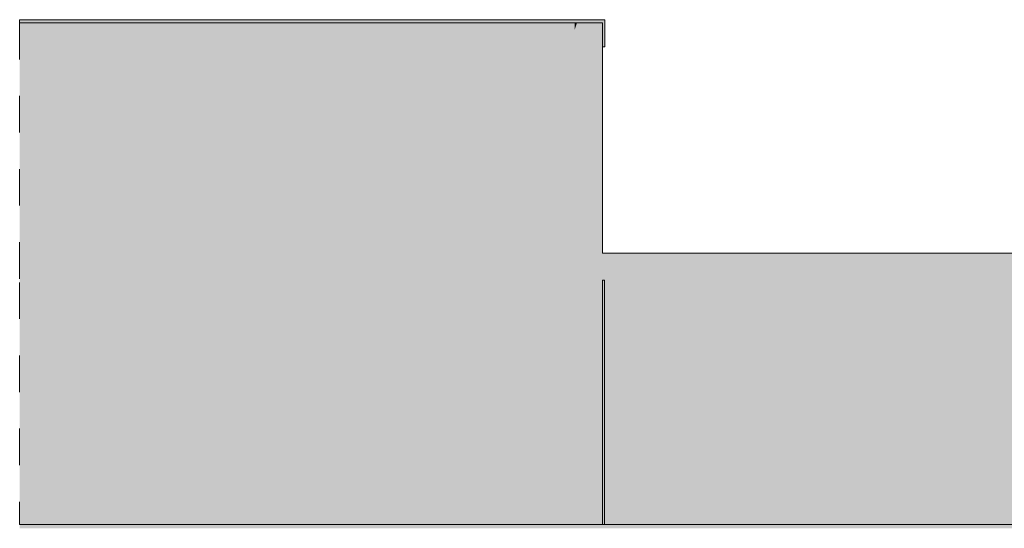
# Model space of a CAD drawing. Header units: centimetres. Extents: x -5472 to 10427, y -400 to 1902.
# Tile 1 of 91: x -5472 to -4124, y -5 to 690. Entities that reach past the tile are written whole.
import ezdxf

# ---------------------------------------------------------------- set-up
doc = ezdxf.new("R2010")
doc.units = ezdxf.units.CM
doc.header["$LTSCALE"] = 0.1
doc.header["$MEASUREMENT"] = 0
doc.linetypes.add('Przerywana długa', pattern=[1000, 500, -500])
for name, color, linetype in [('0_Teren', 7, 'Continuous'), ('2_stropy.ISTN', 7, 'Continuous'), ('2_ściany zewnętrzne.ISTN', 7, 'Continuous'), ('3_lądowisko_el 3D.K_IR', 7, 'Continuous'), ('3_wypełnienia.K_IR', 7, 'Continuous')]:
    doc.layers.add(name, color=color, linetype=linetype)

# ---------------------------------------------------------------- blocks, each defined once
blk = doc.blocks.new('ElemPrzekroju_15_1')
at = {"layer": '2_ściany zewnętrzne.ISTN', "linetype": 'Continuous', "lineweight": 0, "true_color": 0xffffff}
for points in [[(-4712, 686), (-4712, 331), (-4674, 331), (-4674, 686)], [(-4712, 686), (-4712, 676.3), (-4708.8, 686)]]:
    blk.add_hatch(color=7, dxfattribs=at).paths.add_polyline_path(points)
at = {"layer": '2_ściany zewnętrzne.ISTN', "color": 252, "linetype": 'Continuous', "lineweight": 0}
for p, q in [((-4712, 686), (-4674, 686)), ((-4674, 686), (-4674, 370.8)), ((-4674, 333.8), (-4674, 331))]:
    blk.add_line(p, q, dxfattribs=at)
blk = doc.blocks.new('ElemPrzekroju_16_1')
at = {"layer": '2_ściany zewnętrzne.ISTN', "linetype": 'Continuous', "lineweight": 0, "true_color": 0xffffff}
for points in [[(-5471.6, 686), (-5471.6, 331), (-4712, 331), (-4712, 686)], [(-5167.5, 331), (-4827.4, 331), (-4712, 676.3), (-4712, 686), (-5048.8, 686)]]:
    blk.add_hatch(color=7, dxfattribs=at).paths.add_polyline_path(points)
at = {"layer": '2_ściany zewnętrzne.ISTN', "color": 252, "linetype": 'Continuous', "lineweight": 0}
blk.add_line((-5471.6, 686), (-4712, 686), dxfattribs=at)
at = {"layer": '2_ściany zewnętrzne.ISTN', "color": 7, "linetype": 'Przerywana długa', "lineweight": 0}
blk.add_line((-5471.6, 686), (-5471.6, 331), dxfattribs=at)
blk = doc.blocks.new('ElemPrzekroju_17_1')
at = {"layer": '3_lądowisko_el 3D.K_IR', "linetype": 'Continuous', "lineweight": 0, "true_color": 0xffffff}
for points in [[(-5471.6, 690.2), (-5471.6, 686), (-4674, 686), (-4674, 653.2), (-4670.7, 653.2), (-4670.7, 690.2)], [(-5049.4, 686), (-4709.3, 686), (-4707.9, 690.2), (-5048, 690.2)]]:
    blk.add_hatch(color=7, dxfattribs=at).paths.add_polyline_path(points)
at = {"layer": '3_lądowisko_el 3D.K_IR', "color": 252, "linetype": 'Continuous', "lineweight": 15}
for p, q in [((-5471.6, 690.2), (-4670.7, 690.2)), ((-4670.7, 653.2), (-4670.7, 690.2)), ((-4674, 653.2), (-4670.7, 653.2))]:
    blk.add_line(p, q, dxfattribs=at)
at = {"layer": '3_lądowisko_el 3D.K_IR', "color": 7, "linetype": 'Przerywana długa', "lineweight": 0}
blk.add_line((-5471.6, 690.2), (-5471.6, 686), dxfattribs=at)
blk = doc.blocks.new('ElemPrzekroju_61_1')
at = {"layer": '2_ściany zewnętrzne.ISTN', "linetype": 'Continuous', "lineweight": 0, "true_color": 0xffffff}
blk.add_hatch(color=7, dxfattribs=at).paths.add_polyline_path([(-4674, 11), (-4673.9, 11), (-4673.9, 0), (-4671.2, 0), (-4671.2, 333.8), (-4674, 333.8)])
blk.add_hatch(color=7, dxfattribs=at).paths.add_polyline_path([(-4674, 11), (-4673.9, 11), (-4673.9, 0), (-4671.2, 0), (-4671.2, 333.8), (-4674, 333.8)])
blk = doc.blocks.new('ElemPrzekroju_62_1')
at = {"layer": '2_ściany zewnętrzne.ISTN', "linetype": 'Continuous', "lineweight": 0, "true_color": 0xffffff}
blk.add_hatch(color=7, dxfattribs=at).paths.add_polyline_path([(-5471.6, 11), (-4674, 11), (-4674, 331), (-5471.6, 331)])
h = blk.add_hatch(color=7, dxfattribs=at)
h.paths.add_polyline_path([(-5167.5, 331), (-5224.8, 159.5), (-5224.6, 158.5), (-5215.3, 160.3), (-5216.2, 157.5), (-5216.2, 37.5), (-5212.2, 37.5), (-5195.2, 88.3), (-5195.2, 86.1), (-5214, 29.9), (-5214, 11), (-4934.4, 11), (-4827.4, 331)])
h.paths.add_polyline_path([(-5168.3, 166.6), (-5181.8, 126.1), (-5181.8, 128.3), (-5169, 166.6), (-5168.7, 166.6)], flags=0)
at = {"layer": '2_ściany zewnętrzne.ISTN', "color": 7, "linetype": 'Przerywana długa', "lineweight": 0}
blk.add_line((-5471.6, 331), (-5471.6, 11), dxfattribs=at)
at = {"layer": '2_ściany zewnętrzne.ISTN', "color": 252, "linetype": 'Continuous', "lineweight": 13}
for p, q in [((-4674, 11), (-4674, 331)), ((-4674.1, 11), (-4674, 11))]:
    blk.add_line(p, q, dxfattribs=at)
blk = doc.blocks.new('ElemPrzekroju_147_1')
at = {"layer": '2_ściany zewnętrzne.ISTN', "linetype": 'Continuous', "lineweight": 0, "true_color": 0xffffff}
for points in [[(-5471.6, 11), (-5471.6, 0), (-4674.1, 0), (-4674.1, 11)], [(-5214, 11), (-5214, 0), (-4938.1, 0), (-4934.4, 11)]]:
    blk.add_hatch(color=7, dxfattribs=at).paths.add_polyline_path(points)
at = {"layer": '2_ściany zewnętrzne.ISTN', "color": 7, "linetype": 'Przerywana długa', "lineweight": 0}
blk.add_line((-5471.6, 11), (-5471.6, 0), dxfattribs=at)
at = {"layer": '2_ściany zewnętrzne.ISTN', "color": 252, "linetype": 'Continuous', "lineweight": 13}
blk.add_line((-4674.1, 11), (-4674.1, 0), dxfattribs=at)
blk = doc.blocks.new('ElemPrzekroju_188_1')
at = {"layer": '2_ściany zewnętrzne.ISTN', "linetype": 'Continuous', "lineweight": 0, "true_color": 0xffffff}
h = blk.add_hatch(color=7, dxfattribs=at)
h.paths.add_polyline_path([(-4671.2, 361), (-4671.2, 0), (-3558.6, 0), (-3558.6, 329), (-3518.6, 329), (-3518.6, 0), (-3018.6, 0), (-3018.6, 329), (-2978.6, 329), (-2978.6, 0), (-2478.6, 0), (-2478.6, 329), (-2438.6, 329), (-2438.6, 0), (-1938.6, 0), (-1938.6, 329), (-1908.6, 329), (-1908.6, 361)])
h.paths.add_polyline_path([(-3461.1, 270), (-3281.1, 270), (-3281.1, 100), (-3461.1, 100)], flags=0)
h.paths.add_polyline_path([(-3219.5, 270), (-3039.5, 270), (-3039.5, 100), (-3219.5, 100)], flags=0)
h.paths.add_polyline_path([(-2754.4, 100), (-2934.4, 100), (-2934.4, 270), (-2754.4, 270)], flags=0)
h.paths.add_polyline_path([(-2692.8, 100), (-2692.8, 270), (-2512.8, 270), (-2512.8, 100)], flags=0)
h.paths.add_polyline_path([(-2381.7, 100), (-2381.7, 270), (-2201.7, 270), (-2201.7, 100)], flags=0)
h.paths.add_polyline_path([(-2132.4, 100), (-2132.4, 270), (-1952.4, 270), (-1952.4, 100)], flags=0)
at = {"layer": '2_ściany zewnętrzne.ISTN', "color": 252, "linetype": 'Continuous', "lineweight": 13}
blk.add_line((-4671.2, 333.8), (-4671.2, 0), dxfattribs=at)
blk = doc.blocks.new('ElemPrzekroju_424_1')
at = {"layer": '2_ściany zewnętrzne.ISTN', "linetype": 'Continuous', "lineweight": 0, "true_color": 0xffffff}
blk.add_hatch(color=7, dxfattribs=at).paths.add_polyline_path([(-4673.9, 11), (-4674.1, 11), (-4674.1, 0), (-4673.9, 0)])
blk.add_hatch(color=7, dxfattribs=at).paths.add_polyline_path([(-4673.9, 11), (-4674.1, 11), (-4674.1, 0), (-4673.9, 0)])
at = {"layer": '2_ściany zewnętrzne.ISTN', "color": 252, "linetype": 'Continuous', "lineweight": 13}
for p, q in [((-4673.9, 11), (-4674, 11)), ((-4673.9, 0), (-4673.9, 11))]:
    blk.add_line(p, q, dxfattribs=at)
blk = doc.blocks.new('ElemPrzekroju_426_1')
at = {"layer": '2_stropy.ISTN', "linetype": 'Continuous', "lineweight": 0, "true_color": 0xffffff}
blk.add_hatch(color=7, dxfattribs=at).paths.add_polyline_path([(-4674, 370.8), (-4674, 333.8), (-4671.2, 333.8), (-4671.2, 361), (-2478.6, 361), (-2478.6, 366), (-2518.6, 366), (-2518.6, 370.8)])
at = {"layer": '2_stropy.ISTN', "color": 252, "linetype": 'Continuous', "lineweight": 15}
for p, q in [((-4674, 370.8), (-2518.6, 370.8)), ((-4674, 333.8), (-4671.2, 333.8))]:
    blk.add_line(p, q, dxfattribs=at)
blk = doc.blocks.new('ElemPrzekroju_612_1')
at = {"layer": '0_Teren', "color": 252, "linetype": 'Continuous', "lineweight": 9}
blk.add_line((-5471.6, 0), (-3315.4, 0), dxfattribs=at)

msp = doc.modelspace()

# ---------------------------------------------------------------- hatches: boundary and pattern name
at = {"layer": '3_wypełnienia.K_IR', "linetype": 'Continuous', "lineweight": 0}
msp.add_hatch(color=7, dxfattribs=at).paths.add_polyline_path([(-880.9, -5.4), (-5471.6, -5.4), (-5471.6, 0), (-880.9, 0)])

# ---------------------------------------------------------------- block references
at = {"layer": '0_Teren', "lineweight": 0}
msp.add_blockref('ElemPrzekroju_612_1', (0, 0), dxfattribs=at)
at = {"layer": '2_stropy.ISTN', "lineweight": 0}
msp.add_blockref('ElemPrzekroju_426_1', (0, 0), dxfattribs=at)
at = {"layer": '2_ściany zewnętrzne.ISTN', "lineweight": 0}
for name in ['ElemPrzekroju_16_1', 'ElemPrzekroju_15_1', 'ElemPrzekroju_188_1', 'ElemPrzekroju_62_1', 'ElemPrzekroju_61_1', 'ElemPrzekroju_147_1', 'ElemPrzekroju_424_1']:
    msp.add_blockref(name, (0, 0), dxfattribs=at)
at = {"layer": '3_lądowisko_el 3D.K_IR', "lineweight": 0}
msp.add_blockref('ElemPrzekroju_17_1', (0, 0), dxfattribs=at)

doc.saveas('drawing.dxf')
